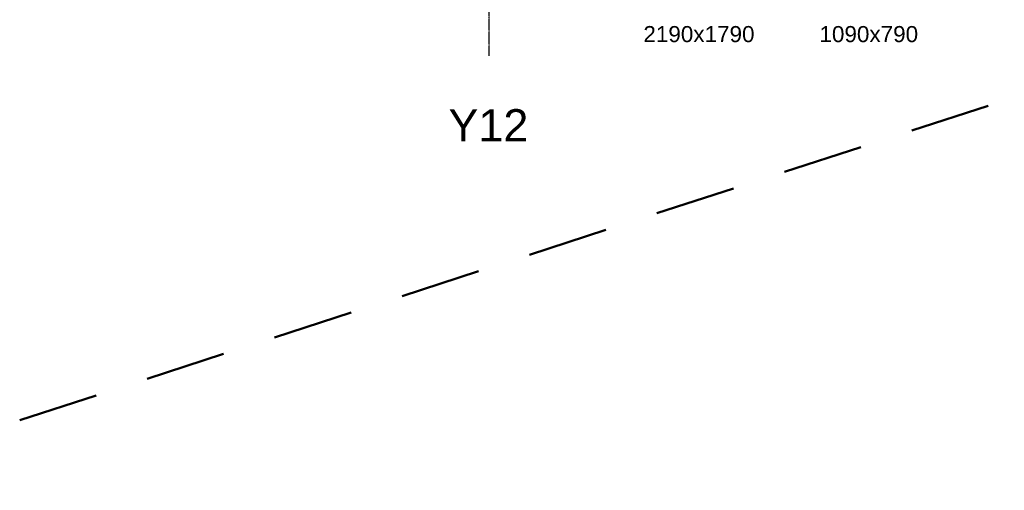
# Model space of a CAD drawing. Header units: millimetres. Extents: x -66110 to 16285, y -16697 to 38719.
# Tile 1 of 55: x -66110 to -47740, y -16176 to -7395. Entities that reach past the tile are written whole.
import ezdxf

# ---------------------------------------------------------------- set-up
doc = ezdxf.new("R2010")
doc.units = ezdxf.units.MM
doc.linetypes.add('Grid Line', pattern=[5, 2, -1, 1, -1])
doc.linetypes.add('IMPORT-STVEGKANT _3_', pattern=[2500, 1500, -1000])
doc.layers.add('2119_70 Tennfjord barnehage SOSI UTM_lokal nullpunkt_dwg', color=7, linetype='Continuous', lineweight=9, true_color=0x767676)
doc.layers.add('K--DI---AnnetVegarealAvgrensning-STVEGKANT', color=2, linetype='IMPORT-STVEGKANT _3_', lineweight=25, true_color=0xffff00)
doc.layers.add('IfcAnnotation', color=7, linetype='Continuous', lineweight=9)
doc.layers.add('IfcGrid', color=7, linetype='Continuous', lineweight=9)
doc.styles.add('Arial_1', font='arial.ttf', dxfattribs={"height": 600})
doc.styles.add('Swis721 Lt BT', font='swissl.ttf', dxfattribs={"height": 300})

# ---------------------------------------------------------------- blocks, each defined once
blk = doc.blocks.new('2119_70 Tennfjord barnehage SOSI UTM_lokal nullpunkt_dwg-1701593-plan 01 ny 200')
at = {"layer": 'K--DI---AnnetVegarealAvgrensning-STVEGKANT', "color": 7, "lineweight": 50, "flags": 128}
blk.add_lwpolyline([(84060, 144481), (90310, 125228), (82751, 122854)], dxfattribs=at)

msp = doc.modelspace()

# ---------------------------------------------------------------- linework, layer by layer
at = {"layer": 'IfcGrid', "color": 9, "linetype": 'Grid Line', "lineweight": 25, "true_color": 0xc0c0c0}
msp.add_line((-57350, -8068), (-57350, -6068), dxfattribs=at)

# ---------------------------------------------------------------- block references
at = {"layer": '2119_70 Tennfjord barnehage SOSI UTM_lokal nullpunkt_dwg', "color": 8, "lineweight": 15, "true_color": 0x808080, "rotation": 90.00000000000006}
msp.add_blockref('2119_70 Tennfjord barnehage SOSI UTM_lokal nullpunkt_dwg-1701593-plan 01 ny 200', (78371, -98927), dxfattribs=at)

# ---------------------------------------------------------------- texts
at = {"layer": 'IfcAnnotation', "char_height": 300, "attachment_point": 1, "style": 'Swis721 Lt BT'}
for s, insert, width in [('2190x1790', (-54474, -7514), 2405.06), ('1090x790', (-51189, -7514), 2132.49)]:
    msp.add_mtext(s, dxfattribs=dict(at, insert=insert, width=width))

# ---------------------------------------------------------------- next in the draw order: texts
at = {"layer": 'IfcGrid', "insert": (-58111, -9065), "char_height": 600, "width": 1827.85, "attachment_point": 1, "style": 'Arial_1', "bg_fill": 3, "box_fill_scale": 1.25, "bg_fill_color": 256, "bg_fill_true_color": 13158600, "bg_fill_transparency": 0}
msp.add_mtext('Y12', dxfattribs=at)

doc.saveas('drawing.dxf')
